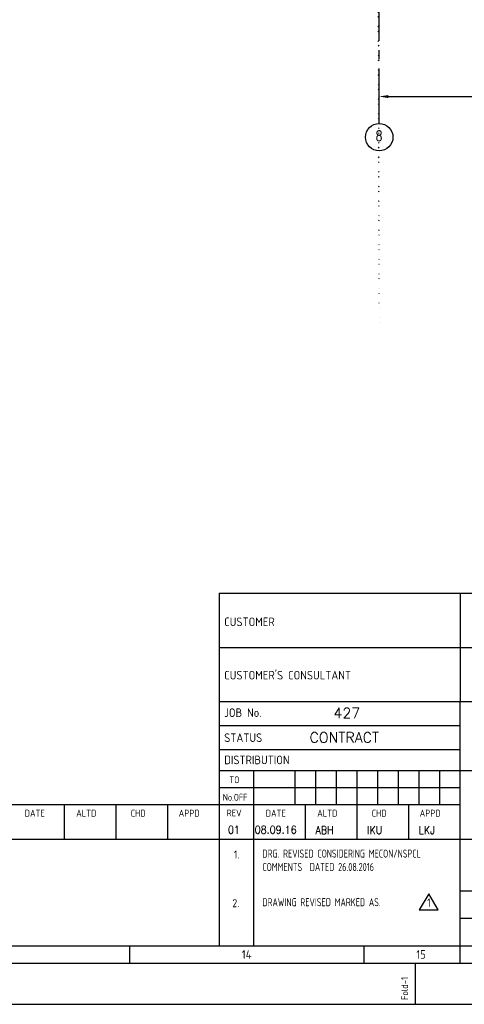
# Model space of a CAD drawing. Extents: x -7650383 to 4934791, y -114316 to 1826789.
# Tile 84 of 131: x 307069 to 326438, y 215003 to 257938. Entities that reach past the tile are written whole.
import ezdxf
from ezdxf.enums import TextEntityAlignment as Align

# ---------------------------------------------------------------- set-up
doc = ezdxf.new("R2010")
doc.units = 0
doc.header["$LTSCALE"] = 800
doc.header["$MEASUREMENT"] = 0
for name, pattern in [('0', [0]), ('CENTER', [2, 1.25, -0.25, 0.25, -0.25]), ('CENTER2', [1.125, 0.75, -0.125, 0.125, -0.125]), ('CONTINOUS', [0])]:
    doc.linetypes.add(name, pattern=pattern)
doc.layers.get('0').update_dxf_attribs({"linetype": 'CONTINUOUS'})
for name, color, linetype in [('0-7-COL', 2, 'CENTER'), ('DIM', 4, 'CONTINUOUS'), ('FORMAT', 7, 'CONTINUOUS'), ('GRID', 8, 'CENTER'), ('HANGERS', 1, 'CONTINUOUS'), ('HATCH', 9, 'CONTINUOUS'), ('TEXT', 3, 'CONTINUOUS')]:
    doc.layers.add(name, color=color, linetype=linetype)
doc.styles.add('COMPLEX', font='complex')
doc.styles.add('ROMANC', font='romanc')
doc.styles.add('ROMANS', font='ISO9.shx', dxfattribs={"width": 0.8})
doc.styles.add('S1', font='SIMPLEX.SHX', dxfattribs={"height": 200})
doc.styles.get("Standard").update_dxf_attribs({"font": 'ISO9'})
doc.dimstyles.new('STANDARD$0', dxfattribs={"dimtxt": 250, "dimasz": 200, "dimexe": 0, "dimexo": 0, "dimgap": 100, "dimtad": 1, "dimdec": 0, "dimzin": 0, "dimdsep": 46, "dimtxsty": 'S1', "dimcen": 0, "dimadec": 0, "dimazin": 0, "dimtfac": 1, "dimtdec": 0, "dimtmove": 2, "dimatfit": 3, "dimfxl": 1, "dimtolj": 1, "dimtzin": 0, "dimarcsym": 0})
pattern_1 = [(45, (236850.27, 165434.7), (-318.198, 318.198), []), (45, (237062.4, 165434.7), (-318.198, 318.198), [])]
pattern_2 = [(45, (236850.27, 165434.7), (-318.198, 318.198), []), (45, (237062.4, 165434.7), (-318.198, 318.198), [])]

# ---------------------------------------------------------------- blocks, each defined once
blk = doc.blocks.new('A$C731D3036')
for p, q in [((-593.64, 265.66), (-26.68, 265.66)), ((-593.64, 265.66), (-593.64, 37.8)), ((-438, 265.66), (-438, 195.66)), ((-593.64, 230.66), (-26.68, 230.66)), ((-593.64, 195.66), (-26.68, 195.66)), ((-438, 26.68), (-438, 195.66)), ((-438, 180.09), (-593.64, 180.09)), ((-438, 164.53), (-593.64, 164.53)), ((-593.64, 151.19), (-26.68, 151.19)), ((-571.41, 151.19), (-571.41, 37.8)), ((-544.73, 151.19), (-544.73, 128.96)), ((-531.39, 151.19), (-531.39, 128.96)), ((-518.05, 151.19), (-518.05, 128.96)), ((-504.71, 151.19), (-504.71, 128.96)), ((-491.37, 151.19), (-491.37, 128.96)), ((-478.03, 151.19), (-478.03, 128.96)), ((-464.69, 151.19), (-464.69, 128.96)), ((-451.35, 151.19), (-451.35, 128.96)), ((-593.64, 140.07), (-438, 140.07)), ((-438, 128.96), (-749.28, 128.96)), ((-693.69, 128.96), (-693.69, 106.72)), ((-660.34, 128.96), (-660.34, 106.72)), ((-626.99, 128.96), (-626.99, 106.72)), ((-538.06, 128.96), (-538.06, 106.72)), ((-504.71, 128.96), (-504.71, 106.72)), ((-471.36, 128.96), (-471.36, 106.72)), ((-749.28, 106.72), (-26.68, 106.72)), ((-749.28, 106.72), (-337.95, 106.72)), ((-438, 73.37), (-26.68, 73.37)), ((-438, 55.58), (-193.43, 55.58)), ((-2590.23, 37.8), (-251.24, 37.8)), ((-651.45, 37.79), (-651.45, 26.67)), ((-500.26, 37.79), (-500.26, 26.67)), ((-466.91, 0), (-466.91, 26.68))]:
    blk.add_line(p, q)
for points in [[(0, 1869.86), (-2643.59, 1869.86), (-2643.59, 0), (0, 0)], [(-26.68, 1843.18), (-2616.91, 1843.18), (-2616.91, 26.68), (-26.68, 26.68)]]:
    blk.add_lwpolyline(points, close=True)
for s, height, p in [('CUSTOMER', 5.558, (-590.37, 244.44)), ("CUSTOMER'S CONSULTANT", 5.5584, (-590.37, 209.94)), ('JOB No.', 5.558, (-590.37, 185.72)), ('STATUS', 5.558, (-590.37, 169.56)), ('DISTRIBUTION', 5.5584, (-590.37, 155.18)), ('TO', 4.447, (-587.07, 142.92)), ('DATE', 4.447, (-719.21, 121.3)), ('ALTD', 4.447, (-685.94, 121.3)), ('CHD', 4.447, (-650.81, 121.3)), ('APPD', 4.447, (-619.78, 121.3)), ('REV', 4.447, (-588.86, 121.44)), ('DATE', 4.447, (-563.57, 121.3)), ('ALTD', 4.447, (-530.31, 121.3)), ('CHD', 4.447, (-495.17, 121.3)), ('APPD', 4.447, (-464.15, 121.3))]:
    blk.add_text(s, height=height).set_placement(p)
at = {"width": 0.8}
blk.add_text('No.OFF', height=4.447, dxfattribs=at).set_placement((-591.24, 131.58))
for s, p in [('14', (-575.85, 32.23)), ('15', (-463.22, 32.23))]:
    blk.add_text(s, height=5.558).set_placement(p, align=Align.MIDDLE)
blk.add_text('Fold-1', height=4.447, rotation=90).set_placement((-471.6, 2.74))
at = {"layer": 'TEXT', "color": 3, "style": 'COMPLEX'}
for s, p in [('427', (-511.19, 184.87)), ('CONTRACT', (-512.8, 169.16))]:
    blk.add_text(s, height=6.67, dxfattribs=at).set_placement(p, align=Align.CENTER)
blk = doc.blocks.new('*D448')
at = {"layer": 'DIM', "linetype": 'Continuous', "lineweight": -2, "transparency": 16777216}
blk.add_line((322730, 253553), (322730, 254587), dxfattribs=at)
at = {"layer": 'DIM', "color": 4, "linetype": 'Continuous', "lineweight": -2, "transparency": 16777216}
blk.add_line((323130, 254587), (333330, 254587), dxfattribs=at)
at = {"layer": 'DIM', "color": 4, "linetype": 'Continuous', "transparency": 16777216}
for points in [[(323130, 254653), (323130, 254520), (322730, 254587)], [(333330, 254653), (333330, 254520), (333730, 254587)]]:
    blk.add_solid(points, dxfattribs=at)
at = {"layer": 'DIM', "linetype": 'Continuous', "transparency": 16777216, "insert": (328230, 254987), "char_height": 500, "attachment_point": 5, "style": 'ROMANC'}
blk.add_mtext('\\A1;11000', dxfattribs=at)
blk = doc.blocks.new('A$C4C8A360A')
at = {"layer": 'HANGERS', "linetype": 'Continuous'}
for p, q in [((3.43, 5.71), (0, 0)), ((6.69, 0), (3.43, 5.71)), ((0, 0), (6.69, 0))]:
    blk.add_line(p, q, dxfattribs=at)
at = {"layer": 'HANGERS', "linetype": 'Continuous', "style": 'ROMANS', "width": 0.8}
blk.add_text('1', height=3.12, dxfattribs=at).set_placement((2.84, 0.92))

msp = doc.modelspace()

# ---------------------------------------------------------------- hatches: boundary and pattern name
at = {"layer": 'HATCH'}
h = msp.add_hatch(dxfattribs=at)
h.set_pattern_fill('ANSI32', color=256, scale=1200, style=0)
h.set_pattern_definition([(45, (236856, 165326.16), (-318.198, 318.198), []), (45, (237068.14, 165326.16), (-318.198, 318.198), [])])
edge = h.paths.add_edge_path()
edge.add_line((322620.8, 266137.9), (322620.8, 270647.9))
edge.add_line((322735.8, 257556.7), (322735.8, 330138.3))
edge.add_line((322850.8, 266137.9), (322850.8, 270647.9))
h = msp.add_hatch(dxfattribs=at)
h.set_pattern_fill('ANSI32', color=256, scale=1200, style=0)
h.set_pattern_definition(pattern_1)
edge = h.paths.add_edge_path()
edge.add_line((322615.1, 271156.4), (322615.1, 272256.4))
edge.add_line((322730.1, 244446.4), (322730.1, 314751.6))
edge.add_line((322845.1, 271156.4), (322845.1, 272256.4))
h = msp.add_hatch(dxfattribs=at)
h.set_pattern_fill('ANSI32', color=256, scale=1200, style=0)
h.set_pattern_definition(pattern_1)
edge = h.paths.add_edge_path()
edge.add_line((322615.1, 272656.4), (322615.1, 277755.3))
edge.add_line((322730.1, 244446.4), (322730.1, 314751.6))
edge.add_line((322845.1, 272656.4), (322845.1, 277755.3))
h = msp.add_hatch(dxfattribs=at)
h.set_pattern_fill('ANSI32', color=256, scale=1200, style=0)
h.set_pattern_definition(pattern_2)
edge = h.paths.add_edge_path()
edge.add_line((322615.1, 272756.4), (322615.1, 277656.4))
edge.add_line((322730.1, 257411.6), (322730.1, 265137.9))
edge.add_line((322845.1, 272756.4), (322845.1, 277656.4))
h = msp.add_hatch(dxfattribs=at)
h.set_pattern_fill('ANSI32', color=256, scale=1200, style=0)
h.set_pattern_definition(pattern_2)
edge = h.paths.add_edge_path()
edge.add_line((322615.1, 271156.4), (322615.1, 272156.4))
edge.add_line((322730.1, 257411.6), (322730.1, 265137.9))
edge.add_line((322845.1, 271156.4), (322845.1, 272156.4))

# ---------------------------------------------------------------- linework, layer by layer
at = {"layer": '0-7-COL', "color": 6, "linetype": 'Continuous'}
msp.add_circle((322730.1, 252816), 600, dxfattribs=at)
at = {"layer": 'GRID', "linetype": 'CENTER2', "ltscale": 4}
msp.add_line((322730.1, 253416), (322730.1, 329405.5), dxfattribs=at)

# ---------------------------------------------------------------- block references
at = {"color": 1, "linetype": 'CONTINOUS', "lineweight": 15, "xscale": 67.46500254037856, "yscale": 67.46500254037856, "zscale": 67.46500254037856}
msp.add_blockref('A$C731D3036', (355807.2, 215002.9), dxfattribs=at)
at = {"layer": 'HANGERS', "linetype": 'Continuous', "xscale": 122.5, "yscale": 122.5, "zscale": 122.5}
msp.add_blockref('A$C4C8A360A', (324476.6, 219125.4), dxfattribs=at)

# ---------------------------------------------------------------- texts
at = {"layer": '0-7-COL', "color": 6, "linetype": 'Continuous', "style": 'ROMANS'}
msp.add_text('8', height=500, dxfattribs=at).set_placement((322724.2, 252875), align=Align.MIDDLE)
at = {"layer": 'FORMAT', "color": 4, "style": 'ROMANC', "width": 0.9}
for s, p in [('01', (316139, 222442.6)), ('08.09.16', (317308.8, 222442.8)), ('ABH', (319953, 222428)), ('IKU', (322203, 222428)), ('LKJ', (324453, 222428))]:
    msp.add_text(s, height=337.5, dxfattribs=at).set_placement(p)
at = {"layer": 'TEXT', "style": 'ROMANS'}
for s, p in [('1.', (316396.1, 221359.8)), ('2.', (316331.7, 219236.9))]:
    msp.add_text(s, height=350, dxfattribs=at).set_placement(p)
at = {"layer": 'TEXT', "style": 'ROMANS', "width": 0.8}
msp.add_text('DRAWING REVISED MARKED AS.', height=350, dxfattribs=at).set_placement((317643.1, 219280.5))
at = {"layer": 'TEXT', "color": 1, "linetype": '0', "ltscale": 0.3, "insert": (294494.5, 235965.8), "char_height": 750, "width": 11056.95, "attachment_point": 1, "rotation": 21.76896, "style": 'ROMANC'}
msp.add_mtext('\\pi1617.8;PROGRESSIVE \\P\\pi832.05;DTD. 07.01.2017', dxfattribs=at)
at = {"layer": 'TEXT', "insert": (317643.1, 221749.7), "char_height": 350, "width": 8274.142, "attachment_point": 1, "style": 'ROMANS'}
msp.add_mtext('DRG. REVISED CONSIDERING MECON/NSPCL COMMENTS  DATED 26.08.2016', dxfattribs=at)

# ---------------------------------------------------------------- dimensions: what is measured, and where the dimension line sits
at = {"layer": 'DIM', "linetype": 'Continuous'}
dim = msp.add_linear_dim(base=(333730.1, 254586.7), p1=(322730.1, 253553.1), p2=(333730.1, 254586.7), dimstyle='STANDARD$0', override={"dimscale": 100, "dimtxt": 5, "dimasz": 4, "dimgap": 1.5, "dimtxsty": 'ROMANC', "dimclrd": 4, "dimclre": 256, "dimclrt": 256, "dimtix": 1}, dxfattribs=at)
dim.commit()
dim.dimension.update_dxf_attribs({"geometry": '*D448', "text_midpoint": (328230.1, 254986.7)})

doc.saveas('drawing.dxf')
